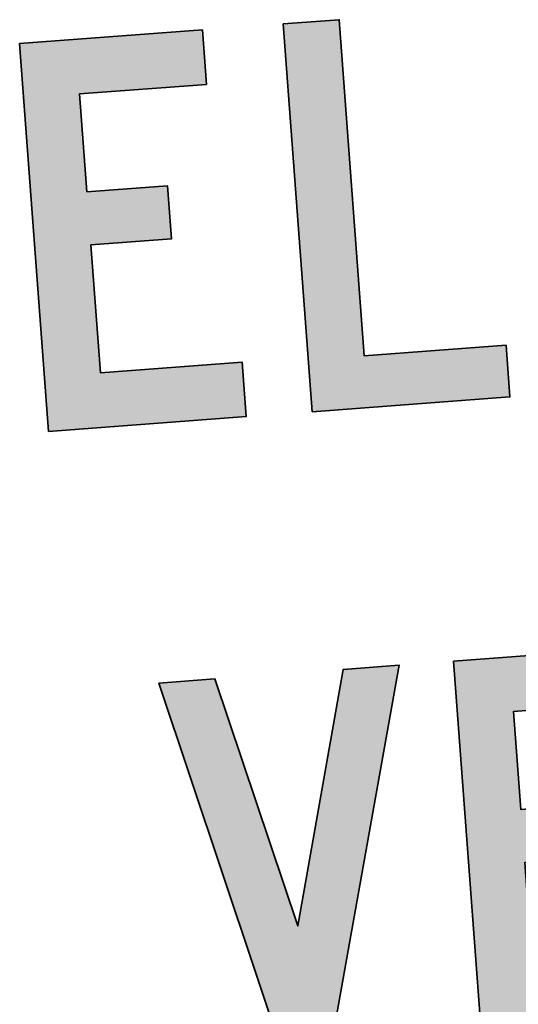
# Model space of a CAD drawing. Header units: millimetres. Extents: x 573132 to 957048, y 21042 to 318066.
# Tile 74 of 256: x 817508 to 817766, y 168752 to 169261. Entities that reach past the tile are written whole.
import ezdxf

# ---------------------------------------------------------------- set-up
doc = ezdxf.new("R2010")
doc.units = ezdxf.units.MM
doc.header["$LTSCALE"] = 2000
doc.layers.add('EV points', color=7, linetype='Continuous')

# ---------------------------------------------------------------- blocks, each defined once
blk = doc.blocks.new('elev17189.1')
at = {"true_color": 0xffffff}
h = blk.add_hatch(color=7, dxfattribs=at)
h.dxf.hatch_style = 1
h.paths.add_polyline_path([(-6.994827, 15.07896), (-6.013017, 15.07896), (-6.013017, 15.50001), (-7.427607, 15.50001), (-7.427607, 12.50001), (-5.896917, 12.50001), (-5.896917, 12.92106), (-6.994827, 12.92106), (-6.994827, 13.91052), (-6.371967, 13.91052), (-6.371967, 14.32104), (-6.994827, 14.32104)])
h = blk.add_hatch(color=7, dxfattribs=at)
h.dxf.hatch_style = 1
h.paths.add_polyline_path([(-4.954005, 15.50001), (-5.386875, 15.50001), (-5.386875, 12.50001), (-3.856125, 12.50001), (-3.856125, 12.9), (-4.954005, 12.9)])
h = blk.add_hatch(color=7, dxfattribs=at)
h.dxf.hatch_style = 1
h.paths.add_polyline_path([(-4.861479, 10.5), (-5.294979, 10.5), (-5.791929, 8.55264), (-6.288819, 10.5), (-6.722289, 10.5), (-5.961039, 7.5), (-5.633319, 7.5)])
h = blk.add_hatch(color=7, dxfattribs=at)
h.dxf.hatch_style = 1
h.paths.add_polyline_path([(-4.008684, 8.91051), (-3.385854, 8.91051), (-3.385854, 9.32106), (-4.008684, 9.32106), (-4.008684, 10.07895), (-3.026904, 10.07895), (-3.026904, 10.5), (-4.441494, 10.5), (-4.441494, 7.5), (-2.910774, 7.5), (-2.910774, 7.92105), (-4.008684, 7.92105)])
at = {"color": 255, "lineweight": 35}
for points in [[(-7.427607, 12.50001), (-7.427607, 15.50001), (-6.013017, 15.50001), (-6.013017, 15.07896), (-6.994827, 15.07896), (-6.994827, 14.32104), (-6.371967, 14.32104), (-6.371967, 13.91052), (-6.994827, 13.91052), (-6.994827, 12.92106), (-5.896917, 12.92106), (-5.896917, 12.50001)], [(-5.386875, 12.50001), (-5.386875, 15.50001), (-4.954005, 15.50001), (-4.954005, 12.9), (-3.856125, 12.9), (-3.856125, 12.50001)], [(-5.633319, 7.5), (-5.961039, 7.5), (-6.722289, 10.5), (-6.288819, 10.5), (-5.791929, 8.55264), (-5.294979, 10.5), (-4.861479, 10.5)], [(-4.441494, 7.5), (-4.441494, 10.5), (-3.026904, 10.5), (-3.026904, 10.07895), (-4.008684, 10.07895), (-4.008684, 9.32106), (-3.385854, 9.32106), (-3.385854, 8.91051), (-4.008684, 8.91051), (-4.008684, 7.92105), (-2.910774, 7.92105), (-2.910774, 7.5)]]:
    blk.add_lwpolyline(points, close=True, dxfattribs=at)

msp = doc.modelspace()

# ---------------------------------------------------------------- block references
at = {"layer": 'EV points', "xscale": 67.08863045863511, "yscale": 67.08863045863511, "zscale": 67.08863045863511, "rotation": 4.265107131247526}
msp.add_blockref('elev17189.1', (818082.24, 168248.8), dxfattribs=at)

doc.saveas('drawing.dxf')
